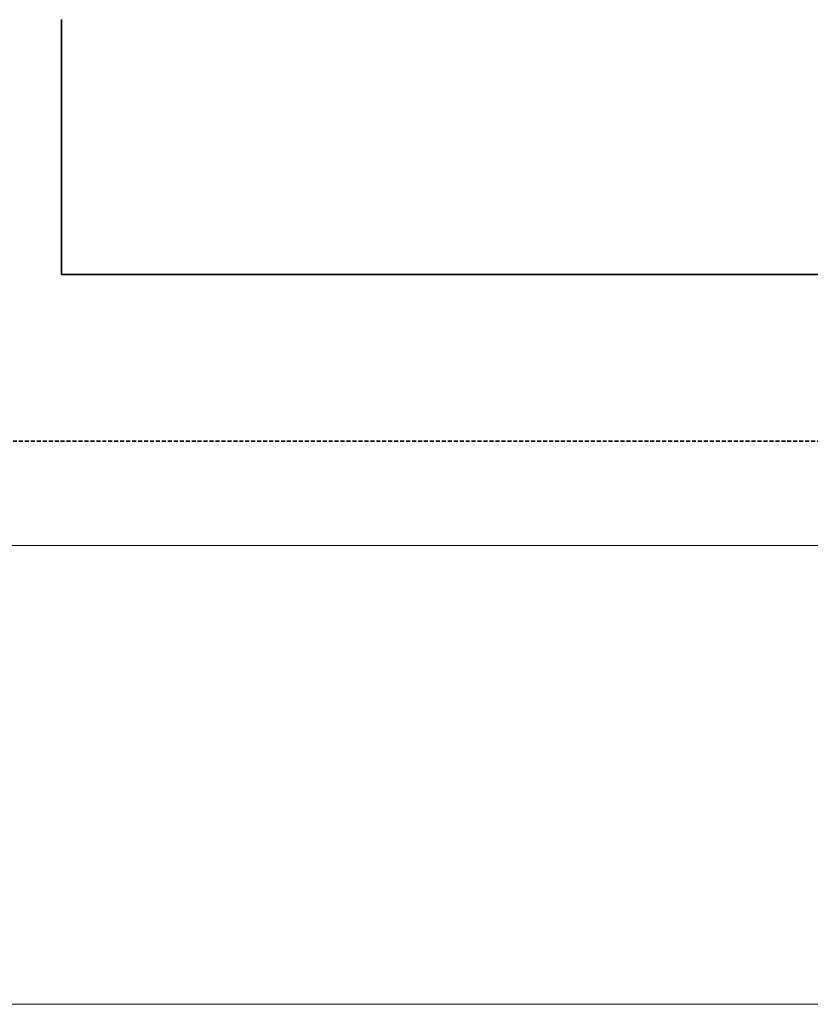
# Model space of a CAD drawing. Header units: millimetres. Extents: x 17747 to 112039, y -74980 to 446921.
# Tile 11 of 256: x 29148 to 29527, y -74980 to -74508. Entities that reach past the tile are written whole.
import ezdxf

# ---------------------------------------------------------------- set-up
doc = ezdxf.new("R2010")
doc.units = ezdxf.units.MM
doc.linetypes.add('phl_thick', pattern=[0])
doc.linetypes.add('VERDECKT', pattern=[9.525, 6.35, -3.175])
for name, color, linetype, lineweight in [('UT_SCHÉMA_PŘÍVOD', 10, 'Continuous', 35), ('UT_SCHÉMA_ZPÁTEČKA', 172, 'VERDECKT', 35), ('VZT_50 POPIS - OBECNE', 7, 'Continuous', 5)]:
    doc.layers.add(name, color=color, linetype=linetype, lineweight=lineweight)

msp = doc.modelspace()

# ---------------------------------------------------------------- linework, layer by layer
at = {"color": 0, "linetype": 'Continuous', "lineweight": -2}
msp.add_arc((29168.07, -74493.06), 15.1, 269.292, 270.708, dxfattribs=at)
at = {"layer": 'UT_SCHÉMA_PŘÍVOD'}
for p, q in [((29168.07, -74630.31), (29168.07, -74508.16)), ((33693.07, -74630.31), (29168.07, -74630.31))]:
    msp.add_line(p, q, dxfattribs=at)
at = {"layer": 'UT_SCHÉMA_ZPÁTEČKA', "ltscale": 0.3}
msp.add_line((33773.07, -74710.31), (28618.07, -74710.31), dxfattribs=at)
at = {"layer": 'VZT_50 POPIS - OBECNE', "linetype": 'phl_thick'}
for p, q in [((28093.07, -74760.31), (56167.95, -74760.31)), ((28093.07, -74980.31), (56167.95, -74980.31))]:
    msp.add_line(p, q, dxfattribs=at)

doc.saveas('drawing.dxf')
